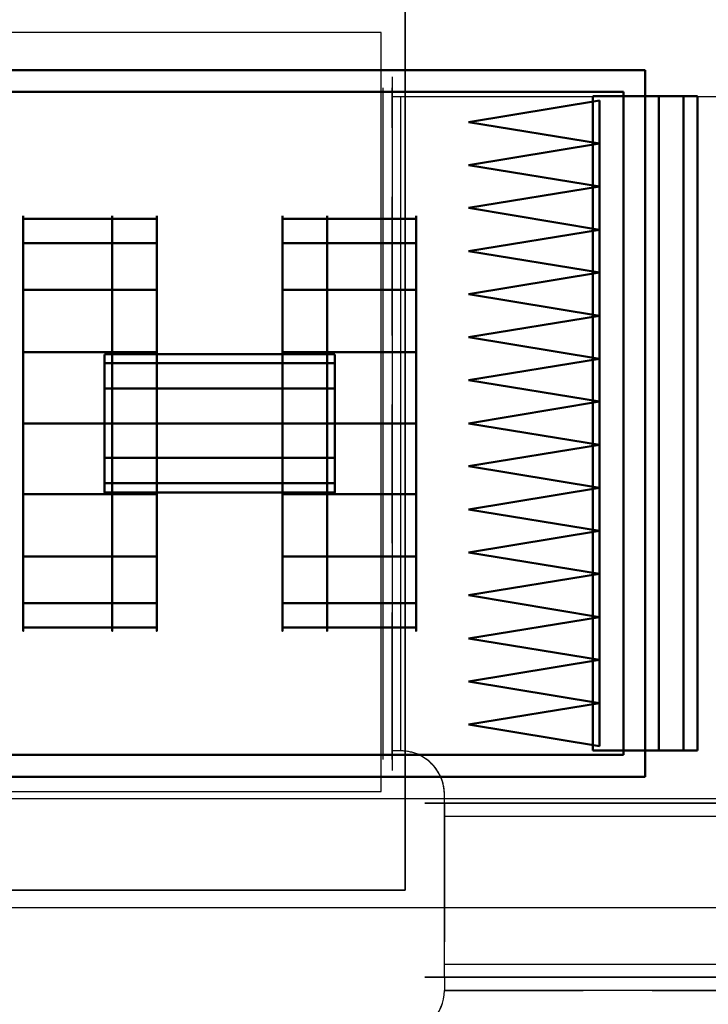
# Model space of a CAD drawing. Header units: centimetres. Extents: x -156440 to 298236, y -263599 to 81430.
# Tile 35 of 170: x 147381 to 148958, y -151454 to -149197. Entities that reach past the tile are written whole.
import ezdxf

# ---------------------------------------------------------------- set-up
doc = ezdxf.new("R2010")
doc.units = ezdxf.units.CM
doc.header["$LTSCALE"] = 50
for name, pattern in [('01-101 Went PP Poziom -2$0$Przekrój 3a-3a$0$HIDDEN', [9.525, 6.35, -3.175]), ('Kondygnacja -2$0$HIDDEN2', [4.7625, 3.175, -1.5875]), ('Osie rzutów$0$DASHDOT2', [12.7, 6.35, -3.175, 0, -3.175])]:
    doc.linetypes.add(name, pattern=pattern)
doc.layers.get('0').update_dxf_attribs({"color": 8})
for name, color, linetype in [('01-101 Went PP Poziom -2$0$L_Nawiew', 3, 'Continuous'), ('01-101 Went PP Poziom -2$0$L_text', 2, 'Continuous'), ('01-101 Went PP Poziom -2$0$L_Wywiew', 6, 'Continuous'), ('bgde_centrale wentylacyjne', 3, 'Continuous'), ('Kondygnacja -2$0$ARCH_KONSTR_POWYŻEJ RZUTU_IST', 8, 'Kondygnacja -2$0$HIDDEN2'), ('Osie rzutów$0$ARCH_INFO_OSIE_IST', 8, 'Osie rzutów$0$DASHDOT2')]:
    doc.layers.add(name, color=color, linetype=linetype)
for name, color, linetype, lineweight in [('01-101 Went PP Poziom -2$0$L_urządzenia', 1, 'Continuous', 50), ('bgde_fundamenty pod urządzenia', 7, 'Continuous', 35), ('Kondygnacja -2$0$_SP KORYTA', 8, 'Continuous', 25)]:
    doc.layers.add(name, color=color, linetype=linetype, lineweight=lineweight)
doc.layers.get('01-101 Went PP Poziom -2$0$L_text').off()

# ---------------------------------------------------------------- blocks, each defined once
blk = doc.blocks.new('Osie rzutów')
at = {"layer": 'Osie rzutów$0$ARCH_INFO_OSIE_IST', "ltscale": 10}
blk.add_line((4436.04, 6800), (15156.54, 6800), dxfattribs=at)
blk = doc.blocks.new('Kondygnacja -2$0$konstukcja stropu -2')
at = {"layer": 'Kondygnacja -2$0$ARCH_KONSTR_POWYŻEJ RZUTU_IST', "ltscale": 10}
blk.add_line((6885, 6825), (7435, 6825), dxfattribs=at)
blk = doc.blocks.new('*U512')
at = {"color": 0, "linetype": 'ByBlock', "lineweight": -2}
blk.add_line((-1130, -685), (-1100, -685), dxfattribs=at)
at = {"linetype": 'Continuous', "lineweight": -3}
blk.add_line((-1100, -685), (-1100, -685), dxfattribs=at)
at = {"linetype": 'Continuous', "lineweight": -2}
blk.add_line((-1130, -730), (-1130, -730), dxfattribs=at)
at = {"color": 0, "linetype": 'ByBlock', "lineweight": -2}
blk.add_ellipse((-1100, -785), major_axis=(0, 100), ratio=1, start_param=-1.570796, end_param=0, dxfattribs=at)
blk.add_ellipse((-1100, -785), major_axis=(0, 100), ratio=1, start_param=-1.570796, end_param=0, dxfattribs=at)
at = {"layer": '01-101 Went PP Poziom -2$0$L_Nawiew', "linetype": '01-101 Went PP Poziom -2$0$Przekrój 3a-3a$0$HIDDEN', "lineweight": -3}
for p, q in [((-1130, -685), (-1130, 815)), ((-1100, -685), (-1100, 815))]:
    blk.add_line(p, q, dxfattribs=at)
blk = doc.blocks.new('*U511')
at = {"layer": '01-101 Went PP Poziom -2$0$L_Nawiew', "linetype": '01-101 Went PP Poziom -2$0$Przekrój 3a-3a$0$HIDDEN', "lineweight": -3}
for p, q in [((-199.5, 0, 750), (199.5, 0, 750)), ((-199.5, 0, -750), (199.5, 0, -750)), ((199.5, 0, -750), (199.5, 0, 750))]:
    blk.add_line(p, q, dxfattribs=at)
blk = doc.blocks.new('*U505')
at = {"linetype": 'Continuous', "lineweight": -2}
for p, q in [((-1130, 815), (-1130, -685)), ((-1130, -685), (-1130, -730))]:
    blk.add_line(p, q, dxfattribs=at)
at = {"linetype": 'Continuous', "lineweight": -3}
blk.add_line((-1100, 815), (-1100, -685), dxfattribs=at)
at = {"color": 0, "linetype": 'ByBlock', "lineweight": -2}
blk.add_line((-1130, -685), (-1100, -685), dxfattribs=at)
blk.add_ellipse((-1100, -785), major_axis=(0, 100), ratio=1, start_param=-1.570796, end_param=0, dxfattribs=at)
blk.add_ellipse((-1100, -785), major_axis=(0, 100), ratio=1, start_param=-1.570796, end_param=0, dxfattribs=at)
blk = doc.blocks.new('*U501')
at = {"layer": '01-101 Went PP Poziom -2$0$L_Nawiew', "linetype": '01-101 Went PP Poziom -2$0$Przekrój 3a-3a$0$HIDDEN', "lineweight": -3}
for p, q in [((-715, 815), (785, 815)), ((785, 815), (805, 815)), ((805, -685), (805, 815)), ((-815, -785), (-815, 715)), ((805, -685), (785, -685)), ((-815, -805), (-815, -785)), ((685, -785), (685, -805)), ((-815, -805), (685, -805))]:
    blk.add_line(p, q, dxfattribs=at)
at = {"layer": '01-101 Went PP Poziom -2$0$L_Nawiew', "linetype": '01-101 Went PP Poziom -2$0$Przekrój 3a-3a$0$HIDDEN', "lineweight": -3, "extrusion": (-5.80536e-13, -2.22045e-16, -1)}
blk.add_ellipse((-715, 715), major_axis=(0, 100), ratio=1, start_param=-1.570796, end_param=0, dxfattribs=at)
blk.add_ellipse((-715, 715), major_axis=(0, 100), ratio=1, start_param=-1.570796, end_param=0, dxfattribs=at)
at = {"layer": '01-101 Went PP Poziom -2$0$L_Nawiew', "linetype": '01-101 Went PP Poziom -2$0$Przekrój 3a-3a$0$HIDDEN', "lineweight": -3}
blk.add_ellipse((785, -785), major_axis=(-100, 0), ratio=1, start_param=-1.570796, end_param=0, dxfattribs=at)
blk.add_ellipse((785, -785), major_axis=(-100, 0), ratio=1, start_param=-1.570796, end_param=0, dxfattribs=at)
blk = doc.blocks.new('*U497')
at = {"linetype": 'Continuous', "lineweight": -2}
for p, q in [((-199.5, 0, -795), (-199.5, 0, 795)), ((199.5, 0, 795), (199.5, 0, -795))]:
    blk.add_line(p, q, dxfattribs=at)
at = {"color": 0, "linetype": 'ByBlock', "lineweight": -2}
for p, q in [((199.5, 0, 750), (-199.5, 0, 750)), ((-199.5, 0, -750), (199.5, 0, -750))]:
    blk.add_line(p, q, dxfattribs=at)
at = {"linetype": 'Continuous', "lineweight": -3}
for p, q in [((-169.5, 0, -750), (-169.5, 0, 750)), ((169.5, 0, -750), (169.5, 0, 750))]:
    blk.add_line(p, q, dxfattribs=at)
blk = doc.blocks.new('*U478')
at = {"color": 0, "linetype": 'ByBlock', "lineweight": -2}
for p, q in [((-770, 0, 20), (770, 0, 20)), ((-750, 0, -20), (750, 0, -20)), ((750, 0), (750, 0, -20)), ((-750, 0, -20), (-750, 0))]:
    blk.add_line(p, q, dxfattribs=at)
at = {"layer": '01-101 Went PP Poziom -2$0$L_Wywiew', "linetype": '01-101 Went PP Poziom -2$0$Przekrój 3a-3a$0$HIDDEN', "lineweight": -3}
for p, q in [((-750, 0), (750, 0)), ((750, 0), (770, 0)), ((-770, 0), (-750, 0))]:
    blk.add_line(p, q, dxfattribs=at)
blk = doc.blocks.new('01-101 Went PP Poziom -2$0$A$C7AB52760')
at = {"layer": '01-101 Went PP Poziom -2$0$L_urządzenia', "extrusion": (-1.22461e-16, -1, 0)}
for p, q in [((6868.95, 1991.97, 292), (7021.45, 1991.97, 292)), ((6868.95, 1991.97, 146), (7021.45, 1991.97, 146)), ((6921.45, 1991.97, -12), (7068.95, 1991.97, -12)), ((6921.45, 1991.97, 146), (7068.95, 1991.97, 146)), ((6921.45, 1991.97), (7068.95, 1991.97)), ((7021.45, 1991.97, 292), (7068.95, 1991.97, 292)), ((7021.45, 1991.97, 146), (7068.95, 1991.97, 146)), ((7068.95, 1991.97, -12), (7068.95, 1829.97, -12)), ((7068.95, 1991.97), (7068.95, 1991.97, -12)), ((7068.95, 1829.97), (7068.95, 1991.97)), ((7068.95, 1991.97, 146), (7068.95, 1829.97, 146)), ((7068.95, 1991.97), (7068.95, 1991.97, 146)), ((7068.95, 1829.97, 146), (7068.95, 1991.97, 146)), ((7068.95, 1991.97, 292), (7068.95, 1829.97, 292)), ((7068.95, 1991.97, 146), (7068.95, 1991.97, 292)), ((6873.95, 1986.97, 287), (7021.45, 1986.97, 287)), ((6873.95, 1986.97, 151), (7021.45, 1986.97, 151)), ((6921.45, 1986.97, 141), (7063.95, 1986.97, 141)), ((6921.45, 1986.97, 5), (7063.95, 1986.97, 5)), ((7021.45, 1986.97, 287), (7063.95, 1986.97, 287)), ((7021.45, 1986.97, 151), (7063.95, 1986.97, 151)), ((7063.95, 1834.97, 5), (7063.95, 1986.97, 5)), ((7063.95, 1986.97, 141), (7063.95, 1834.97, 141)), ((7063.95, 1986.97, 5), (7063.95, 1986.97, 141)), ((7063.95, 1834.97, 151), (7063.95, 1986.97, 151)), ((7063.95, 1986.97, 287), (7063.95, 1834.97, 287)), ((7063.95, 1986.97, 151), (7063.95, 1986.97, 287)), ((7058.45, 1984.97, 285), (7028.45, 1980.07, 285)), ((7058.45, 1984.97, 153), (7028.45, 1980.07, 153)), ((7056.95, 1985.97, 286.5), (7056.95, 1835.97, 286.5)), ((7056.95, 1985.97, 151.5), (7056.95, 1835.97, 151.5)), ((7056.95, 1985.97, 286.5), (7056.95, 1985.97, 151.5)), ((7068.95, 1985.97, 286.5), (7056.95, 1985.97, 286.5)), ((7056.95, 1985.97, 151.5), (7068.95, 1985.97, 151.5)), ((7058.45, 1984.97, 153), (7058.45, 1984.97, 285)), ((7058.45, 1984.97, 285), (7058.45, 1975.17, 285)), ((7058.45, 1984.97, 153), (7058.45, 1975.17, 153)), ((7068.95, 1985.97, 140.5), (7068.95, 1835.97, 140.5)), ((7068.95, 1985.97, 5.5), (7068.95, 1835.97, 5.5)), ((7068.95, 1985.97, 140.5), (7068.95, 1985.97, 5.5)), ((7080.95, 1985.97, 140.5), (7068.95, 1985.97, 140.5)), ((7068.95, 1985.97, 5.5), (7080.95, 1985.97, 5.5)), ((7068.95, 1985.97, 286.5), (7068.95, 1835.97, 286.5)), ((7068.95, 1985.97, 151.5), (7068.95, 1835.97, 151.5)), ((7068.95, 1985.97, 151.5), (7068.95, 1985.97, 286.5)), ((7068.95, 1985.97, 286.5), (7068.95, 1835.97, 286.5)), ((7068.95, 1985.97, 151.5), (7068.95, 1835.97, 151.5)), ((7068.95, 1985.97, 286.5), (7068.95, 1985.97, 151.5)), ((7080.95, 1985.97, 286.5), (7068.95, 1985.97, 286.5)), ((7068.95, 1985.97, 151.5), (7080.95, 1985.97, 151.5)), ((7072.05, 1985.97, 281.8), (7072.05, 1835.97, 281.8)), ((7072.05, 1985.97, 281.8), (7077.75, 1985.97, 276.1)), ((7072.05, 1985.97, 266.1), (7072.05, 1835.97, 266.1)), ((7072.05, 1985.97, 266.1), (7077.75, 1985.97, 271.8)), ((7072.05, 1985.97, 261.8), (7072.05, 1835.97, 261.8)), ((7072.05, 1985.97, 261.8), (7077.75, 1985.97, 256.1)), ((7072.05, 1985.97, 246.1), (7072.05, 1835.97, 246.1)), ((7072.05, 1985.97, 246.1), (7077.75, 1985.97, 251.8)), ((7072.05, 1985.97, 241.8), (7072.05, 1835.97, 241.8)), ((7072.05, 1985.97, 241.8), (7077.75, 1985.97, 236.1)), ((7072.05, 1985.97, 226.1), (7072.05, 1835.97, 226.1)), ((7072.05, 1985.97, 226.1), (7077.75, 1985.97, 231.8)), ((7072.05, 1985.97, 221.8), (7072.05, 1835.97, 221.8)), ((7072.05, 1985.97, 221.8), (7077.75, 1985.97, 216.1)), ((7072.05, 1985.97, 206.1), (7072.05, 1835.97, 206.1)), ((7072.05, 1985.97, 206.1), (7077.75, 1985.97, 211.8)), ((7072.05, 1985.97, 201.8), (7072.05, 1835.97, 201.8)), ((7072.05, 1985.97, 201.8), (7077.75, 1985.97, 196.1)), ((7072.05, 1985.97, 186.1), (7072.05, 1835.97, 186.1)), ((7072.05, 1985.97, 186.1), (7077.75, 1985.97, 191.8)), ((7072.05, 1985.97, 181.8), (7072.05, 1835.97, 181.8)), ((7072.05, 1985.97, 181.8), (7077.75, 1985.97, 176.1)), ((7072.05, 1985.97, 166.1), (7072.05, 1835.97, 166.1)), ((7072.05, 1985.97, 166.1), (7077.75, 1985.97, 171.8)), ((7072.05, 1985.97, 161.8), (7072.05, 1835.97, 161.8)), ((7072.05, 1985.97, 161.8), (7077.75, 1985.97, 156.1)), ((7077.75, 1985.97, 276.1), (7077.75, 1835.97, 276.1)), ((7077.75, 1985.97, 271.8), (7077.75, 1835.97, 271.8)), ((7077.75, 1985.97, 256.1), (7077.75, 1835.97, 256.1)), ((7077.75, 1985.97, 251.8), (7077.75, 1835.97, 251.8)), ((7077.75, 1985.97, 236.1), (7077.75, 1835.97, 236.1)), ((7077.75, 1985.97, 231.8), (7077.75, 1835.97, 231.8)), ((7077.75, 1985.97, 216.1), (7077.75, 1835.97, 216.1)), ((7077.75, 1985.97, 211.8), (7077.75, 1835.97, 211.8)), ((7077.75, 1985.97, 196.1), (7077.75, 1835.97, 196.1)), ((7077.75, 1985.97, 191.8), (7077.75, 1835.97, 191.8)), ((7077.75, 1985.97, 176.1), (7077.75, 1835.97, 176.1)), ((7077.75, 1985.97, 171.8), (7077.75, 1835.97, 171.8)), ((7077.75, 1985.97, 156.1), (7077.75, 1835.97, 156.1)), ((7080.95, 1985.97, 140.5), (7080.95, 1835.97, 140.5)), ((7080.95, 1985.97, 5.5), (7080.95, 1835.97, 5.5)), ((7080.95, 1985.97, 5.5), (7080.95, 1985.97, 140.5)), ((7080.95, 1985.97, 286.5), (7080.95, 1835.97, 286.5)), ((7080.95, 1985.97, 151.5), (7080.95, 1835.97, 151.5)), ((7080.95, 1985.97, 151.5), (7080.95, 1985.97, 286.5)), ((7028.45, 1980.07, 153), (7028.45, 1980.07, 285)), ((7058.45, 1975.17, 285), (7028.45, 1980.07, 285)), ((7058.45, 1975.17, 153), (7028.45, 1980.07, 153)), ((7058.45, 1975.17, 285), (7028.45, 1970.17, 285)), ((7058.45, 1975.17, 153), (7028.45, 1970.17, 153)), ((7058.45, 1975.17, 153), (7058.45, 1975.17, 285)), ((7058.45, 1975.17, 285), (7058.45, 1965.27, 285)), ((7058.45, 1975.17, 153), (7058.45, 1965.27, 153)), ((7058.45, 1975.17, 153), (7058.45, 1975.17, 285)), ((7028.45, 1970.17, 153), (7028.45, 1970.17, 285)), ((7058.45, 1965.27, 285), (7028.45, 1970.17, 285)), ((7058.45, 1965.27, 153), (7028.45, 1970.17, 153)), ((7058.45, 1965.27, 285), (7028.45, 1960.37, 285)), ((7058.45, 1965.27, 153), (7028.45, 1960.37, 153)), ((7058.45, 1965.27, 153), (7058.45, 1965.27, 285)), ((7058.45, 1965.27, 285), (7058.45, 1955.37, 285)), ((7058.45, 1965.27, 153), (7058.45, 1955.37, 153)), ((7058.45, 1965.27, 153), (7058.45, 1965.27, 285)), ((7028.45, 1960.37, 153), (7028.45, 1960.37, 285)), ((7058.45, 1955.37, 285), (7028.45, 1960.37, 285)), ((7058.45, 1955.37, 153), (7028.45, 1960.37, 153)), ((6926.45, 1957.87, 81.2), (6946.85, 1957.87, 81.2)), ((6926.45, 1957.87, 64.7), (6946.85, 1957.87, 64.7)), ((6946.85, 1957.87, 81.2), (6957.05, 1957.87, 81.2)), ((6946.85, 1957.87, 64.7), (6957.05, 1957.87, 64.7)), ((6996.05, 1957.87, 227.2), (6985.85, 1957.87, 227.2)), ((6996.05, 1957.87, 210.7), (6985.85, 1957.87, 210.7)), ((7016.45, 1957.87, 227.2), (6996.05, 1957.87, 227.2)), ((7016.45, 1957.87, 210.7), (6996.05, 1957.87, 210.7)), ((7058.45, 1955.37, 285), (7028.45, 1950.47, 285)), ((7058.45, 1955.37, 153), (7028.45, 1950.47, 153)), ((7058.45, 1955.37, 153), (7058.45, 1955.37, 285)), ((7058.45, 1955.37, 285), (7058.45, 1945.57, 285)), ((7058.45, 1955.37, 153), (7058.45, 1945.57, 153)), ((7058.45, 1955.37, 153), (7058.45, 1955.37, 285)), ((6926.45, 1952.27, 96.8), (6946.85, 1952.27, 96.8)), ((6926.45, 1952.27, 49.2), (6946.85, 1952.27, 49.2)), ((6946.85, 1952.27, 96.8), (6957.05, 1952.27, 96.8)), ((6946.85, 1952.27, 49.2), (6957.05, 1952.27, 49.2)), ((6996.05, 1952.27, 242.8), (6985.85, 1952.27, 242.8)), ((6996.05, 1952.27, 195.2), (6985.85, 1952.27, 195.2)), ((7016.45, 1952.27, 242.8), (6996.05, 1952.27, 242.8)), ((7016.45, 1952.27, 195.2), (6996.05, 1952.27, 195.2)), ((7028.45, 1950.47, 153), (7028.45, 1950.47, 285)), ((7058.45, 1945.57, 285), (7028.45, 1950.47, 285)), ((7058.45, 1945.57, 153), (7028.45, 1950.47, 153)), ((7058.45, 1945.57, 285), (7028.45, 1940.57, 285)), ((7058.45, 1945.57, 153), (7028.45, 1940.57, 153)), ((7058.45, 1945.57, 153), (7058.45, 1945.57, 285)), ((7058.45, 1945.57, 285), (7058.45, 1935.67, 285)), ((7058.45, 1945.57, 153), (7058.45, 1935.67, 153)), ((7058.45, 1945.57, 153), (7058.45, 1945.57, 285)), ((6926.45, 1941.57, 109.4), (6946.85, 1941.57, 109.4)), ((6926.45, 1941.57, 36.5), (6946.85, 1941.57, 36.5)), ((6946.85, 1941.57, 109.4), (6957.05, 1941.57, 109.4)), ((6946.85, 1941.57, 36.5), (6957.05, 1941.57, 36.5)), ((6996.05, 1941.57, 255.4), (6985.85, 1941.57, 255.4)), ((6996.05, 1941.57, 182.5), (6985.85, 1941.57, 182.5)), ((7016.45, 1941.57, 255.4), (6996.05, 1941.57, 255.4)), ((7016.45, 1941.57, 182.5), (6996.05, 1941.57, 182.5)), ((7028.45, 1940.57, 153), (7028.45, 1940.57, 285)), ((7058.45, 1935.67, 285), (7028.45, 1940.57, 285)), ((7058.45, 1935.67, 153), (7028.45, 1940.57, 153)), ((7058.45, 1935.67, 285), (7028.45, 1930.77, 285)), ((7058.45, 1935.67, 153), (7028.45, 1930.77, 153)), ((7058.45, 1935.67, 153), (7058.45, 1935.67, 285)), ((7058.45, 1935.67, 285), (7058.45, 1925.77, 285)), ((7058.45, 1935.67, 153), (7058.45, 1925.77, 153)), ((7058.45, 1935.67, 153), (7058.45, 1935.67, 285)), ((7028.45, 1930.77, 153), (7028.45, 1930.77, 285)), ((7058.45, 1925.77, 285), (7028.45, 1930.77, 285)), ((7058.45, 1925.77, 153), (7028.45, 1930.77, 153)), ((6926.45, 1927.27, 117.7), (6946.85, 1927.27, 117.7)), ((6926.45, 1927.27, 28.2), (6946.85, 1927.27, 28.2)), ((6985.85, 1926.87, 219), (6945.05, 1926.87, 219)), ((6946.85, 1927.27, 117.7), (6957.05, 1927.27, 117.7)), ((6946.85, 1927.27, 28.2), (6957.05, 1927.27, 28.2)), ((6957.05, 1926.87, 73), (6997.85, 1926.87, 73)), ((6996.05, 1927.27, 263.7), (6985.85, 1927.27, 263.7)), ((6996.05, 1927.27, 174.2), (6985.85, 1927.27, 174.2)), ((7016.45, 1927.27, 263.7), (6996.05, 1927.27, 263.7)), ((7016.45, 1927.27, 174.2), (6996.05, 1927.27, 174.2)), ((7058.45, 1925.77, 285), (7028.45, 1920.87, 285)), ((7058.45, 1925.77, 153), (7028.45, 1920.87, 153)), ((7058.45, 1925.77, 153), (7058.45, 1925.77, 285)), ((7058.45, 1925.77, 285), (7058.45, 1915.97, 285)), ((7058.45, 1925.77, 153), (7058.45, 1915.97, 153)), ((7058.45, 1925.77, 153), (7058.45, 1925.77, 285)), ((6985.85, 1924.77, 226.9), (6945.05, 1924.77, 226.9)), ((6985.85, 1924.77, 211), (6945.05, 1924.77, 211)), ((6957.05, 1924.77, 80.9), (6997.85, 1924.77, 80.9)), ((6957.05, 1924.77, 65), (6997.85, 1924.77, 65)), ((6985.85, 1918.97, 232.7), (6945.05, 1918.97, 232.7)), ((6985.85, 1918.97, 205.2), (6945.05, 1918.97, 205.2)), ((6957.05, 1918.97, 86.7), (6997.85, 1918.97, 86.7)), ((6957.05, 1918.97, 59.2), (6997.85, 1918.97, 59.2)), ((7028.45, 1920.87, 153), (7028.45, 1920.87, 285)), ((7058.45, 1915.97, 285), (7028.45, 1920.87, 285)), ((7058.45, 1915.97, 153), (7028.45, 1920.87, 153)), ((7058.45, 1915.97, 285), (7028.45, 1910.97, 285)), ((7058.45, 1915.97, 153), (7028.45, 1910.97, 153)), ((7058.45, 1915.97, 153), (7058.45, 1915.97, 285)), ((7058.45, 1915.97, 285), (7058.45, 1906.07, 285)), ((7058.45, 1915.97, 153), (7058.45, 1906.07, 153)), ((7058.45, 1915.97, 153), (7058.45, 1915.97, 285)), ((6926.45, 1910.97, 25.4), (6946.85, 1910.97, 25.4)), ((6926.45, 1910.97, 120.6), (6946.85, 1910.97, 120.6)), ((6985.85, 1910.97, 203.1), (6945.05, 1910.97, 203.1)), ((6985.85, 1910.97, 234.8), (6945.05, 1910.97, 234.8)), ((6946.85, 1910.97, 25.4), (6957.05, 1910.97, 25.4)), ((6946.85, 1910.97, 120.6), (6957.05, 1910.97, 120.6)), ((6957.05, 1910.97, 57.1), (6997.85, 1910.97, 57.1)), ((6957.05, 1910.97, 88.8), (6997.85, 1910.97, 88.8)), ((6996.05, 1910.97, 171.4), (6985.85, 1910.97, 171.4)), ((6996.05, 1910.97, 266.6), (6985.85, 1910.97, 266.6)), ((7016.45, 1910.97, 171.4), (6996.05, 1910.97, 171.4)), ((7016.45, 1910.97, 266.6), (6996.05, 1910.97, 266.6)), ((7028.45, 1910.97, 153), (7028.45, 1910.97, 285)), ((7058.45, 1906.07, 285), (7028.45, 1910.97, 285)), ((7058.45, 1906.07, 153), (7028.45, 1910.97, 153)), ((7058.45, 1906.07, 285), (7028.45, 1901.17, 285)), ((7058.45, 1906.07, 153), (7028.45, 1901.17, 153)), ((7058.45, 1906.07, 153), (7058.45, 1906.07, 285)), ((7058.45, 1906.07, 285), (7058.45, 1896.17, 285)), ((7058.45, 1906.07, 153), (7058.45, 1896.17, 153)), ((7058.45, 1906.07, 153), (7058.45, 1906.07, 285)), ((6985.85, 1903.07, 205.2), (6945.05, 1903.07, 205.2)), ((6985.85, 1903.07, 232.7), (6945.05, 1903.07, 232.7)), ((6957.05, 1903.07, 59.2), (6997.85, 1903.07, 59.2)), ((6957.05, 1903.07, 86.7), (6997.85, 1903.07, 86.7)), ((7028.45, 1901.17, 153), (7028.45, 1901.17, 285)), ((7058.45, 1896.17, 285), (7028.45, 1901.17, 285)), ((7058.45, 1896.17, 153), (7028.45, 1901.17, 153)), ((6985.85, 1897.27, 211), (6945.05, 1897.27, 211)), ((6985.85, 1897.27, 226.9), (6945.05, 1897.27, 226.9)), ((6957.05, 1897.27, 65), (6997.85, 1897.27, 65)), ((6957.05, 1897.27, 80.9), (6997.85, 1897.27, 80.9)), ((7058.45, 1896.17, 285), (7028.45, 1891.27, 285)), ((7058.45, 1896.17, 153), (7028.45, 1891.27, 153)), ((7058.45, 1896.17, 153), (7058.45, 1896.17, 285)), ((7058.45, 1896.17, 285), (7058.45, 1886.37, 285)), ((7058.45, 1896.17, 153), (7058.45, 1886.37, 153)), ((7058.45, 1896.17, 153), (7058.45, 1896.17, 285)), ((6926.45, 1894.77, 28.2), (6946.85, 1894.77, 28.2)), ((6926.45, 1894.77, 117.7), (6946.85, 1894.77, 117.7)), ((6985.85, 1895.17, 219), (6945.05, 1895.17, 219)), ((6946.85, 1894.77, 28.2), (6957.05, 1894.77, 28.2)), ((6946.85, 1894.77, 117.7), (6957.05, 1894.77, 117.7)), ((6957.05, 1895.17, 73), (6997.85, 1895.17, 73)), ((6996.05, 1894.77, 174.2), (6985.85, 1894.77, 174.2)), ((6996.05, 1894.77, 263.7), (6985.85, 1894.77, 263.7)), ((7016.45, 1894.77, 174.2), (6996.05, 1894.77, 174.2)), ((7016.45, 1894.77, 263.7), (6996.05, 1894.77, 263.7)), ((7028.45, 1891.27, 153), (7028.45, 1891.27, 285)), ((7058.45, 1886.37, 285), (7028.45, 1891.27, 285)), ((7058.45, 1886.37, 153), (7028.45, 1891.27, 153)), ((7058.45, 1886.37, 285), (7028.45, 1881.37, 285)), ((7058.45, 1886.37, 153), (7028.45, 1881.37, 153)), ((7058.45, 1886.37, 153), (7058.45, 1886.37, 285)), ((7058.45, 1886.37, 285), (7058.45, 1876.47, 285)), ((7058.45, 1886.37, 153), (7058.45, 1876.47, 153)), ((7058.45, 1886.37, 153), (7058.45, 1886.37, 285)), ((6926.45, 1880.47, 36.5), (6946.85, 1880.47, 36.5)), ((6926.45, 1880.47, 109.4), (6946.85, 1880.47, 109.4)), ((6946.85, 1880.47, 36.5), (6957.05, 1880.47, 36.5)), ((6946.85, 1880.47, 109.4), (6957.05, 1880.47, 109.4)), ((6996.05, 1880.47, 182.5), (6985.85, 1880.47, 182.5)), ((6996.05, 1880.47, 255.4), (6985.85, 1880.47, 255.4)), ((7016.45, 1880.47, 182.5), (6996.05, 1880.47, 182.5)), ((7016.45, 1880.47, 255.4), (6996.05, 1880.47, 255.4)), ((7028.45, 1881.37, 153), (7028.45, 1881.37, 285)), ((7058.45, 1876.47, 285), (7028.45, 1881.37, 285)), ((7058.45, 1876.47, 153), (7028.45, 1881.37, 153)), ((7058.45, 1876.47, 285), (7028.45, 1871.57, 285)), ((7058.45, 1876.47, 153), (7028.45, 1871.57, 153)), ((7058.45, 1876.47, 153), (7058.45, 1876.47, 285)), ((7058.45, 1876.47, 285), (7058.45, 1866.57, 285)), ((7058.45, 1876.47, 153), (7058.45, 1866.57, 153)), ((7058.45, 1876.47, 153), (7058.45, 1876.47, 285)), ((7028.45, 1871.57, 153), (7028.45, 1871.57, 285)), ((7058.45, 1866.57, 285), (7028.45, 1871.57, 285)), ((7058.45, 1866.57, 153), (7028.45, 1871.57, 153)), ((6926.45, 1869.77, 49.2), (6946.85, 1869.77, 49.2)), ((6926.45, 1869.77, 96.8), (6946.85, 1869.77, 96.8)), ((6946.85, 1869.77, 49.2), (6957.05, 1869.77, 49.2)), ((6946.85, 1869.77, 96.8), (6957.05, 1869.77, 96.8)), ((6996.05, 1869.77, 195.2), (6985.85, 1869.77, 195.2)), ((6996.05, 1869.77, 242.8), (6985.85, 1869.77, 242.8)), ((7016.45, 1869.77, 195.2), (6996.05, 1869.77, 195.2)), ((7016.45, 1869.77, 242.8), (6996.05, 1869.77, 242.8)), ((7058.45, 1866.57, 285), (7028.45, 1861.67, 285)), ((7058.45, 1866.57, 153), (7028.45, 1861.67, 153)), ((7058.45, 1866.57, 153), (7058.45, 1866.57, 285)), ((7058.45, 1866.57, 285), (7058.45, 1856.77, 285)), ((7058.45, 1866.57, 153), (7058.45, 1856.77, 153)), ((7058.45, 1866.57, 153), (7058.45, 1866.57, 285)), ((6926.45, 1864.17, 64.7), (6946.85, 1864.17, 64.7)), ((6926.45, 1864.17, 81.2), (6946.85, 1864.17, 81.2)), ((6946.85, 1864.17, 64.7), (6957.05, 1864.17, 64.7)), ((6946.85, 1864.17, 81.2), (6957.05, 1864.17, 81.2)), ((6996.05, 1864.17, 210.7), (6985.85, 1864.17, 210.7)), ((6996.05, 1864.17, 227.2), (6985.85, 1864.17, 227.2)), ((7016.45, 1864.17, 210.7), (6996.05, 1864.17, 210.7)), ((7016.45, 1864.17, 227.2), (6996.05, 1864.17, 227.2)), ((7028.45, 1861.67, 153), (7028.45, 1861.67, 285)), ((7058.45, 1856.77, 285), (7028.45, 1861.67, 285)), ((7058.45, 1856.77, 153), (7028.45, 1861.67, 153)), ((7058.45, 1856.77, 285), (7028.45, 1851.77, 285)), ((7058.45, 1856.77, 153), (7028.45, 1851.77, 153)), ((7058.45, 1856.77, 153), (7058.45, 1856.77, 285)), ((7058.45, 1856.77, 285), (7058.45, 1846.87, 285)), ((7058.45, 1856.77, 153), (7058.45, 1846.87, 153)), ((7058.45, 1856.77, 153), (7058.45, 1856.77, 285)), ((7028.45, 1851.77, 153), (7028.45, 1851.77, 285)), ((7058.45, 1846.87, 285), (7028.45, 1851.77, 285)), ((7058.45, 1846.87, 153), (7028.45, 1851.77, 153)), ((7058.45, 1846.87, 285), (7028.45, 1841.97, 285)), ((7058.45, 1846.87, 153), (7028.45, 1841.97, 153)), ((7058.45, 1846.87, 153), (7058.45, 1846.87, 285)), ((7058.45, 1846.87, 285), (7058.45, 1836.97, 285)), ((7058.45, 1846.87, 153), (7058.45, 1836.97, 153)), ((7058.45, 1846.87, 153), (7058.45, 1846.87, 285)), ((7028.45, 1841.97, 153), (7028.45, 1841.97, 285)), ((7058.45, 1836.97, 285), (7028.45, 1841.97, 285)), ((7058.45, 1836.97, 153), (7028.45, 1841.97, 153)), ((7056.95, 1835.97, 286.5), (7056.95, 1835.97, 151.5)), ((7068.95, 1835.97, 286.5), (7056.95, 1835.97, 286.5)), ((7056.95, 1835.97, 151.5), (7068.95, 1835.97, 151.5)), ((7058.45, 1836.97, 153), (7058.45, 1836.97, 285)), ((7068.95, 1835.97, 140.5), (7068.95, 1835.97, 5.5)), ((7080.95, 1835.97, 140.5), (7068.95, 1835.97, 140.5)), ((7068.95, 1835.97, 5.5), (7080.95, 1835.97, 5.5)), ((7068.95, 1835.97, 151.5), (7068.95, 1835.97, 286.5)), ((7068.95, 1835.97, 286.5), (7068.95, 1835.97, 151.5)), ((7080.95, 1835.97, 286.5), (7068.95, 1835.97, 286.5)), ((7068.95, 1835.97, 151.5), (7080.95, 1835.97, 151.5)), ((7072.05, 1835.97, 281.8), (7077.75, 1835.97, 276.1)), ((7072.05, 1835.97, 266.1), (7077.75, 1835.97, 271.8)), ((7072.05, 1835.97, 261.8), (7077.75, 1835.97, 256.1)), ((7072.05, 1835.97, 246.1), (7077.75, 1835.97, 251.8)), ((7072.05, 1835.97, 241.8), (7077.75, 1835.97, 236.1)), ((7072.05, 1835.97, 226.1), (7077.75, 1835.97, 231.8)), ((7072.05, 1835.97, 221.8), (7077.75, 1835.97, 216.1)), ((7072.05, 1835.97, 206.1), (7077.75, 1835.97, 211.8)), ((7072.05, 1835.97, 201.8), (7077.75, 1835.97, 196.1)), ((7072.05, 1835.97, 186.1), (7077.75, 1835.97, 191.8)), ((7072.05, 1835.97, 181.8), (7077.75, 1835.97, 176.1)), ((7072.05, 1835.97, 166.1), (7077.75, 1835.97, 171.8)), ((7072.05, 1835.97, 161.8), (7077.75, 1835.97, 156.1)), ((7080.95, 1835.97, 5.5), (7080.95, 1835.97, 140.5)), ((7080.95, 1835.97, 151.5), (7080.95, 1835.97, 286.5)), ((6873.95, 1834.97, 287), (7021.45, 1834.97, 287)), ((6873.95, 1834.97, 151), (7021.45, 1834.97, 151)), ((6921.45, 1834.97, 141), (7063.95, 1834.97, 141)), ((6921.45, 1834.97, 5), (7063.95, 1834.97, 5)), ((7021.45, 1834.97, 287), (7063.95, 1834.97, 287)), ((7021.45, 1834.97, 151), (7063.95, 1834.97, 151)), ((7063.95, 1834.97, 141), (7063.95, 1834.97, 5)), ((7063.95, 1834.97, 287), (7063.95, 1834.97, 151)), ((6868.95, 1829.97, 292), (7021.45, 1829.97, 292)), ((6868.95, 1829.97, 146), (7021.45, 1829.97, 146)), ((6921.45, 1829.97, -12), (7068.95, 1829.97, -12)), ((6921.45, 1829.97, 146), (7068.95, 1829.97, 146)), ((6921.45, 1829.97), (7068.95, 1829.97)), ((7021.45, 1829.97, 292), (7068.95, 1829.97, 292)), ((7021.45, 1829.97, 146), (7068.95, 1829.97, 146)), ((7068.95, 1829.97), (7068.95, 1829.97, -12)), ((7068.95, 1829.97, 146), (7068.95, 1829.97)), ((7068.95, 1829.97, 292), (7068.95, 1829.97, 146))]:
    blk.add_line(p, q, dxfattribs=at)
at = {"layer": '01-101 Went PP Poziom -2$0$L_urządzenia', "extrusion": (1, -1.22461e-16, 0)}
for centre, radius in [((1910.97, 73, 6926.45), 47.6), ((1910.97, 73, 6946.85), 47.6), ((1910.97, 73, 6946.85), 47.6), ((1910.97, 73, 6957.05), 47.6), ((1910.97, 219, 6985.85), 47.6), ((1910.97, 219, 6996.05), 47.6), ((1910.97, 219, 6996.05), 47.6), ((1910.97, 219, 7016.45), 47.6), ((1910.97, 219, 6945.05), 15.8), ((1910.97, 73, 6957.05), 15.8), ((1910.97, 219, 6985.85), 15.8), ((1910.97, 73, 6997.85), 15.8)]:
    blk.add_circle(centre, radius, dxfattribs=at)
blk = doc.blocks.new('*U469')
at = {"linetype": 'Continuous', "lineweight": -2}
for p, q in [((805, 815), (805, 860)), ((805, -685), (805, 815)), ((805, -730), (805, -685)), ((-860, -805), (-815, -805)), ((-815, -805), (685, -805)), ((685, -805), (730, -805))]:
    blk.add_line(p, q, dxfattribs=at)
at = {"color": 0, "linetype": 'ByBlock', "lineweight": -2}
for p, q in [((-715, 815), (785, 815)), ((785, 815), (805, 815)), ((-815, -785), (-815, 715)), ((805, -685), (785, -685)), ((-815, -805), (-815, -785)), ((685, -785), (685, -805))]:
    blk.add_line(p, q, dxfattribs=at)
at = {"color": 0, "linetype": 'ByBlock', "lineweight": -2, "extrusion": (-8.88178e-16, -2.22045e-16, -1)}
blk.add_ellipse((-715, 715), major_axis=(0, 100), ratio=1, start_param=-1.570796, end_param=0, dxfattribs=at)
blk.add_ellipse((-715, 715), major_axis=(0, 100), ratio=1, start_param=-1.570796, end_param=0, dxfattribs=at)
at = {"color": 0, "linetype": 'ByBlock', "lineweight": -2}
blk.add_ellipse((785, -785), major_axis=(-100, 0), ratio=1, start_param=-1.570796, end_param=0, dxfattribs=at)
blk.add_ellipse((785, -785), major_axis=(-100, 0), ratio=1, start_param=-1.570796, end_param=0, dxfattribs=at)

msp = doc.modelspace()

# ---------------------------------------------------------------- linework, layer by layer
at = {"layer": 'bgde_centrale wentylacyjne', "elevation": 2920}
msp.add_lwpolyline([(143018.779, -150966.098), (148208.779, -150966.098), (148208.779, -149226.098), (143018.779, -149226.098)], close=True, dxfattribs=at)
at = {"layer": 'bgde_fundamenty pod urządzenia', "elevation": -12305}
msp.add_lwpolyline([(148263.779, -149051.935), (141863.712, -149051.935), (141863.712, -151191.935), (148263.779, -151191.935)], close=True, dxfattribs=at)

# ---------------------------------------------------------------- block references
at = {"layer": '01-101 Went PP Poziom -2$0$L_Nawiew', "linetype": 'Continuous', "rotation": 270}
for name, p in [('*U501', (149038.712, -150187.798, -9479.99)), ('*U512', (149038.712, -152521.76, -9480.023))]:
    msp.add_blockref(name, p, dxfattribs=at)
at = {"layer": '01-101 Went PP Poziom -2$0$L_Nawiew', "linetype": 'Continuous', "extrusion": (1, -3.13542e-16, -2.22045e-16), "rotation": 180}
msp.add_blockref('*U511', (-151192.269, -9480.022, 149104.06), dxfattribs=at)
at = {"layer": '01-101 Went PP Poziom -2$0$L_text', "xscale": 10, "yscale": 10, "zscale": 10}
msp.add_blockref('01-101 Went PP Poziom -2$0$A$C7AB52760', (78124.241, -169231.769), dxfattribs=at)
at = {"layer": '01-101 Went PP Poziom -2$0$L_Wywiew', "linetype": 'Continuous', "rotation": 270}
for name, p in [('*U469', (149038.712, -150187.798, -8019.99)), ('*U505', (149038.744, -152521.76, -8019.938))]:
    msp.add_blockref(name, p, dxfattribs=at)
at = {"layer": '01-101 Went PP Poziom -2$0$L_Wywiew', "linetype": 'Continuous', "extrusion": (-1, 2.22045e-16, -2.22045e-16), "rotation": 180}
msp.add_blockref('*U478', (150122.798, -8019.99, -148233.712), dxfattribs=at)
at = {"layer": '01-101 Went PP Poziom -2$0$L_Wywiew', "linetype": 'Continuous', "extrusion": (1, -3.13542e-16, -2.22045e-16)}
msp.add_blockref('*U497', (-151192.269, -8020.022, 149104.06), dxfattribs=at)
at = {"layer": 'Kondygnacja -2$0$_SP KORYTA', "xscale": 10, "yscale": 10, "zscale": 10}
msp.add_blockref('Kondygnacja -2$0$konstukcja stropu -2', (77424.241, -219231.769, -3480), dxfattribs=at)
at = {"layer": 'Osie rzutów$0$ARCH_INFO_OSIE_IST', "xscale": 10, "yscale": 10, "zscale": 10}
msp.add_blockref('Osie rzutów', (77424.241, -219231.769), dxfattribs=at)

doc.saveas('drawing.dxf')
